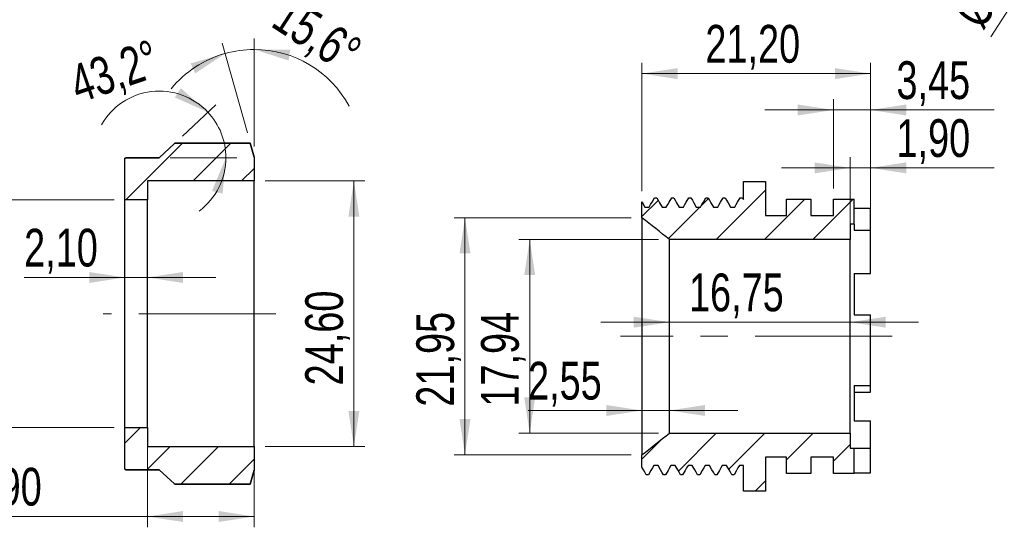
# Model space of a CAD drawing. Header units: millimetres. Extents: x 0 to 420, y 0 to 297.
# Tile 38 of 68: x 207 to 298, y 69 to 117. Entities that reach past the tile are written whole.
import ezdxf

# ---------------------------------------------------------------- set-up
doc = ezdxf.new("R2010")
doc.units = ezdxf.units.MM
doc.linetypes.add('CENTERX2', pattern=[20.32, 12.7, -2.54, 2.54, -2.54])
doc.styles.add('SLDTEXTSTYLE0', font='TXT', dxfattribs={"width": 0.75})
doc.dimstyles.new('SLDDIMSTYLE0', dxfattribs={"dimtxt": 3.5, "dimasz": 3.302, "dimexe": 0, "dimexo": 0.0625, "dimgap": 0.875, "dimtad": 1, "dimrnd": 1e-09, "dimzin": 12, "dimdsep": 46, "dimtxsty": 'SLDTEXTSTYLE0', "dimsah": 1, "dimcen": 0.09, "dimadec": 0, "dimazin": 3, "dimtfac": 1, "dimtmove": 0, "dimatfit": 0, "dimfxl": 0, "dimfrac": 2, "dimtolj": 1, "dimtzin": 12, "dimarcsym": 0})
doc.dimstyles.new('SLDDIMSTYLE1', dxfattribs={"dimtxt": 3.5, "dimasz": 3.302, "dimexe": 0, "dimexo": 0.0625, "dimgap": 0.875, "dimtad": 1, "dimrnd": 1e-09, "dimzin": 12, "dimdsep": 46, "dimtxsty": 'SLDTEXTSTYLE0', "dimsah": 1, "dimcen": 0.09, "dimadec": 0, "dimazin": 3, "dimtfac": 1, "dimtofl": 0, "dimtmove": 0, "dimatfit": 3, "dimfxl": 0, "dimfrac": 2, "dimtolj": 1, "dimtzin": 12, "dimarcsym": 0})
doc.dimstyles.new('SLDDIMSTYLE6', dxfattribs={"dimtxt": 3.5, "dimasz": 3.302, "dimexe": 0, "dimexo": 0.0625, "dimgap": 0.875, "dimtad": 1, "dimrnd": 1e-09, "dimzin": 12, "dimdsep": 46, "dimtxsty": 'SLDTEXTSTYLE0', "dimblk1": 'NONE', "dimsah": 1, "dimcen": 0, "dimadec": 0, "dimazin": 3, "dimtfac": 1, "dimtmove": 0, "dimatfit": 3, "dimldrblk": 'NONE', "dimfxl": 0, "dimfrac": 2, "dimtolj": 1, "dimtzin": 12, "dimarcsym": 0})
doc.dimstyles.new('SLDDIMSTYLE8', dxfattribs={"dimtxt": 3.5, "dimasz": 3.302, "dimexe": 0, "dimexo": 0.0625, "dimgap": 0.875, "dimtad": 1, "dimdec": 4, "dimzin": 12, "dimdsep": 46, "dimtxsty": 'SLDTEXTSTYLE0', "dimsah": 1, "dimcen": 0.09, "dimadec": 1, "dimazin": 3, "dimtfac": 1, "dimtdec": 1, "dimtofl": 0, "dimtmove": 0, "dimatfit": 3, "dimfxl": 0, "dimfrac": 2, "dimtolj": 1, "dimtzin": 12, "dimarcsym": 0})
doc.dimstyles.new('SLDDIMSTYLE9', dxfattribs={"dimtxt": 3.5, "dimasz": 3.302, "dimexe": 0, "dimexo": 0.0625, "dimgap": 0.875, "dimtad": 1, "dimdec": 4, "dimzin": 12, "dimdsep": 46, "dimtxsty": 'SLDTEXTSTYLE0', "dimsah": 1, "dimcen": 0.09, "dimadec": 1, "dimazin": 3, "dimtfac": 1, "dimtofl": 0, "dimtmove": 0, "dimatfit": 3, "dimfxl": 0, "dimfrac": 2, "dimtolj": 1, "dimtzin": 12, "dimarcsym": 0})

# ---------------------------------------------------------------- blocks, each defined once
blk = doc.blocks.new('_D_62')
at = {"color": 7, "linetype": 'Continuous', "lineweight": 0}
for p, q in [((216.458, 98.817), (216.458, 91.625)), ((218.558, 98.817), (218.558, 91.625)), ((216.458, 92.625), (207.126, 92.625)), ((218.558, 92.625), (216.458, 92.625)), ((218.558, 92.625), (224.908, 92.625))]:
    blk.add_line(p, q, dxfattribs=at)
at = {"color": 7, "linetype": 'Continuous', "lineweight": 18}
for points in [[(216.458, 92.625), (213.156, 93.133), (213.156, 92.117)], [(218.558, 92.625), (221.86, 92.117), (221.86, 93.133)]]:
    blk.add_solid(points, dxfattribs=at)
at = {"color": 7, "linetype": 'Continuous', "lineweight": 18, "insert": (207.126, 97.137), "char_height": 3.5, "attachment_point": 1, "style": 'SLDTEXTSTYLE0'}
blk.add_mtext('2,10', dxfattribs=at)
blk = doc.blocks.new('_D_63')
at = {"color": 7, "linetype": 'Continuous', "lineweight": 0}
for p, q in [((229.458, 101.567), (238.695, 101.567)), ((237.695, 101.567), (237.695, 76.968)), ((229.458, 76.968), (238.695, 76.968))]:
    blk.add_line(p, q, dxfattribs=at)
at = {"color": 7, "linetype": 'Continuous', "lineweight": 18}
for points in [[(237.695, 101.567), (237.187, 98.265), (238.203, 98.265)], [(237.695, 76.968), (238.203, 80.27), (237.187, 80.27)]]:
    blk.add_solid(points, dxfattribs=at)
at = {"color": 7, "linetype": 'Continuous', "lineweight": 18, "insert": (233.184, 82.625), "char_height": 3.5, "attachment_point": 1, "rotation": 90, "style": 'SLDTEXTSTYLE0'}
blk.add_mtext('24,60', dxfattribs=at)
blk = doc.blocks.new('_D_64')
at = {"color": 7, "linetype": 'Continuous', "lineweight": 0}
for p, q in [((215.458, 99.817), (201.693, 99.817)), ((202.693, 99.817), (202.693, 78.718)), ((215.458, 78.718), (201.693, 78.718))]:
    blk.add_line(p, q, dxfattribs=at)
at = {"color": 7, "linetype": 'Continuous', "lineweight": 18}
for points in [[(202.693, 99.817), (202.185, 96.515), (203.201, 96.515)], [(202.693, 78.718), (203.201, 82.02), (202.185, 82.02)]]:
    blk.add_solid(points, dxfattribs=at)
at = {"color": 7, "linetype": 'Continuous', "lineweight": 18, "insert": (198.181, 84.702), "char_height": 3.5, "attachment_point": 1, "rotation": 90, "style": 'SLDTEXTSTYLE0'}
blk.add_mtext('21,10', dxfattribs=at)
blk = doc.blocks.new('_D_65')
at = {"color": 7, "linetype": 'Continuous', "lineweight": 0}
for p, q in [((221.794, 105.725), (224.884, 108.631)), ((220.658, 103.717), (226.831, 103.717))]:
    blk.add_line(p, q, dxfattribs=at)
at = {"color": 7, "linetype": 'Continuous', "lineweight": 18}
for start, end in [(43.23286, 150.38642), (0, 43.23286), (306.92901, 0)]:
    blk.add_arc((219.658, 103.717), 6.173, start, end, dxfattribs=at)
for points in [[(224.156, 107.946), (221.651, 110.157), (221.103, 109.302)], [(225.831, 103.717), (224.536, 100.638), (225.521, 100.391)]]:
    blk.add_solid(points, dxfattribs=at)
at = {"color": 7, "linetype": 'Continuous', "lineweight": 18, "insert": (211.032, 112.058), "char_height": 3.5, "attachment_point": 1, "rotation": 18.90044, "style": 'SLDTEXTSTYLE0'}
blk.add_mtext('43,2°', dxfattribs=at)
blk = doc.blocks.new('_D_66')
at = {"color": 7, "linetype": 'Continuous', "lineweight": 0}
for p, q in [((227.824, 106.03), (225.497, 114.341)), ((228.458, 104.767), (228.458, 114.748))]:
    blk.add_line(p, q, dxfattribs=at)
at = {"color": 7, "linetype": 'Continuous', "lineweight": 18}
for start, end in [(105.64204, 140.59121), (90, 105.64204), (28.28443, 90)]:
    blk.add_arc((228.458, 103.767), 9.98, start, end, dxfattribs=at)
for points in [[(225.767, 113.378), (222.556, 112.454), (222.982, 111.532)], [(228.458, 113.748), (231.637, 112.721), (231.799, 113.724)]]:
    blk.add_solid(points, dxfattribs=at)
at = {"color": 7, "linetype": 'Continuous', "lineweight": 18, "insert": (231.783, 118.892), "char_height": 3.5, "attachment_point": 1, "rotation": 326.96214, "style": 'SLDTEXTSTYLE0'}
blk.add_mtext('15,6°', dxfattribs=at)
blk = doc.blocks.new('_D_67')
at = {"color": 7, "linetype": 'Continuous', "lineweight": 0}
for p, q in [((218.558, 100.567), (218.558, 69.483)), ((228.458, 100.567), (228.458, 69.483)), ((218.558, 70.483), (201.927, 70.483)), ((228.458, 70.483), (218.558, 70.483))]:
    blk.add_line(p, q, dxfattribs=at)
at = {"color": 7, "linetype": 'Continuous', "lineweight": 18}
for points in [[(218.558, 70.483), (221.86, 69.975), (221.86, 70.991)], [(228.458, 70.483), (225.156, 70.991), (225.156, 69.975)]]:
    blk.add_solid(points, dxfattribs=at)
at = {"color": 7, "linetype": 'Continuous', "lineweight": 18, "insert": (201.927, 74.994), "char_height": 3.5, "attachment_point": 1, "style": 'SLDTEXTSTYLE0'}
blk.add_mtext('9,90', dxfattribs=at)
blk = doc.blocks.new('_D_68')
at = {"color": 7, "linetype": 'Continuous', "lineweight": 0}
for p, q in [((264.394, 100.626), (264.394, 112.51)), ((285.594, 100.06), (285.594, 112.51)), ((264.394, 111.51), (285.594, 111.51))]:
    blk.add_line(p, q, dxfattribs=at)
at = {"color": 7, "linetype": 'Continuous', "lineweight": 18}
for points in [[(264.394, 111.51), (267.696, 111.002), (267.696, 112.018)], [(285.594, 111.51), (282.292, 112.018), (282.292, 111.002)]]:
    blk.add_solid(points, dxfattribs=at)
at = {"color": 7, "linetype": 'Continuous', "lineweight": 18, "insert": (270.273, 116.021), "char_height": 3.5, "attachment_point": 1, "style": 'SLDTEXTSTYLE0'}
blk.add_mtext('21,20', dxfattribs=at)
blk = doc.blocks.new('_D_69')
at = {"color": 7, "linetype": 'Continuous', "lineweight": 0}
for p, q in [((283.694, 97.149), (283.694, 103.777)), ((285.594, 98.016), (285.594, 103.777)), ((283.694, 102.777), (277.344, 102.777)), ((283.694, 102.777), (285.594, 102.777)), ((285.594, 102.777), (297.038, 102.777))]:
    blk.add_line(p, q, dxfattribs=at)
at = {"color": 7, "linetype": 'Continuous', "lineweight": 18}
for points in [[(283.694, 102.777), (280.392, 103.285), (280.392, 102.269)], [(285.594, 102.777), (288.896, 102.269), (288.896, 103.285)]]:
    blk.add_solid(points, dxfattribs=at)
at = {"color": 7, "linetype": 'Continuous', "lineweight": 18, "insert": (287.986, 107.288), "char_height": 3.5, "attachment_point": 1, "style": 'SLDTEXTSTYLE0'}
blk.add_mtext('1,90', dxfattribs=at)
blk = doc.blocks.new('_D_70')
at = {"color": 7, "linetype": 'Continuous', "lineweight": 0}
for p, q in [((265.944, 96.149), (252.992, 96.149)), ((253.992, 96.149), (253.992, 78.205)), ((265.944, 78.205), (252.992, 78.205))]:
    blk.add_line(p, q, dxfattribs=at)
at = {"color": 7, "linetype": 'Continuous', "lineweight": 18}
for points in [[(253.992, 96.149), (253.484, 92.847), (254.5, 92.847)], [(253.992, 78.205), (254.5, 81.507), (253.484, 81.507)]]:
    blk.add_solid(points, dxfattribs=at)
at = {"color": 7, "linetype": 'Continuous', "lineweight": 18, "insert": (249.481, 80.655), "char_height": 3.5, "attachment_point": 1, "rotation": 90, "style": 'SLDTEXTSTYLE0'}
blk.add_mtext('17,94', dxfattribs=at)
blk = doc.blocks.new('_D_71')
at = {"color": 7, "linetype": 'Continuous', "lineweight": 0}
for p, q in [((266.944, 95.149), (266.944, 87.482)), ((283.694, 95.149), (283.694, 87.482)), ((266.944, 88.482), (260.594, 88.482)), ((283.694, 88.482), (266.944, 88.482)), ((283.694, 88.482), (290.044, 88.482))]:
    blk.add_line(p, q, dxfattribs=at)
at = {"color": 7, "linetype": 'Continuous', "lineweight": 18}
for points in [[(266.944, 88.482), (263.642, 88.99), (263.642, 87.974)], [(283.694, 88.482), (286.996, 87.974), (286.996, 88.99)]]:
    blk.add_solid(points, dxfattribs=at)
at = {"color": 7, "linetype": 'Continuous', "lineweight": 18, "insert": (268.753, 92.994), "char_height": 3.5, "attachment_point": 1, "style": 'SLDTEXTSTYLE0'}
blk.add_mtext('16,75', dxfattribs=at)
blk = doc.blocks.new('_D_72')
at = {"color": 7, "linetype": 'Continuous', "lineweight": 0}
for p, q in [((264.394, 80.304), (253.834, 80.304)), ((266.944, 80.304), (264.394, 80.304)), ((266.944, 80.304), (273.294, 80.304))]:
    blk.add_line(p, q, dxfattribs=at)
at = {"color": 7, "linetype": 'Continuous', "lineweight": 18}
for points in [[(264.394, 80.304), (261.092, 80.812), (261.092, 79.796)], [(266.944, 80.304), (270.246, 79.796), (270.246, 80.812)]]:
    blk.add_solid(points, dxfattribs=at)
at = {"color": 7, "linetype": 'Continuous', "lineweight": 18, "insert": (253.834, 84.816), "char_height": 3.5, "attachment_point": 1, "style": 'SLDTEXTSTYLE0'}
blk.add_mtext('2,55', dxfattribs=at)
blk = doc.blocks.new('_D_73')
at = {"color": 7, "linetype": 'Continuous', "lineweight": 0}
for p, q in [((263.394, 98.154), (246.992, 98.154)), ((247.992, 98.154), (247.992, 76.2)), ((263.394, 76.2), (246.992, 76.2))]:
    blk.add_line(p, q, dxfattribs=at)
at = {"color": 7, "linetype": 'Continuous', "lineweight": 18}
for points in [[(247.992, 98.154), (247.484, 94.852), (248.5, 94.852)], [(247.992, 76.2), (248.5, 79.502), (247.484, 79.502)]]:
    blk.add_solid(points, dxfattribs=at)
at = {"color": 7, "linetype": 'Continuous', "lineweight": 18, "insert": (243.481, 80.655), "char_height": 3.5, "attachment_point": 1, "rotation": 90, "style": 'SLDTEXTSTYLE0'}
blk.add_mtext('21,95', dxfattribs=at)
blk = doc.blocks.new('_D_74')
at = {"color": 7, "linetype": 'Continuous', "lineweight": 0}
for p, q in [((282.144, 100.882), (282.144, 109.143)), ((285.594, 98.016), (285.594, 109.143)), ((282.144, 108.143), (275.794, 108.143)), ((282.144, 108.143), (285.594, 108.143)), ((285.594, 108.143), (297.038, 108.143))]:
    blk.add_line(p, q, dxfattribs=at)
at = {"color": 7, "linetype": 'Continuous', "lineweight": 18}
for points in [[(282.144, 108.143), (278.842, 108.651), (278.842, 107.635)], [(285.594, 108.143), (288.896, 107.635), (288.896, 108.651)]]:
    blk.add_solid(points, dxfattribs=at)
at = {"color": 7, "linetype": 'Continuous', "lineweight": 18, "insert": (287.986, 112.655), "char_height": 3.5, "attachment_point": 1, "style": 'SLDTEXTSTYLE0'}
blk.add_mtext('3,45', dxfattribs=at)
blk = doc.blocks.new('_D_89')
at = {"color": 7, "linetype": 'Continuous', "lineweight": 0}
for q in [(316.32, 145.179), (296.731, 114.931)]:
    blk.add_line((306.536, 130.071), q, dxfattribs=at)
at = {"color": 7, "linetype": 'Continuous', "lineweight": 18}
blk.add_solid([(306.536, 130.071), (304.315, 127.575), (305.168, 127.023)], dxfattribs=at)
at = {"color": 7, "linetype": 'Continuous', "lineweight": 18, "char_height": 3.5, "attachment_point": 1, "rotation": 57.07256, "style": 'SLDTEXTSTYLE0'}
for s, insert in [('18', (295.787, 121.83)), ('%%c', (292.963, 117.371))]:
    blk.add_mtext(s, dxfattribs=dict(at, insert=insert))
blk = doc.blocks.new('_None')

msp = doc.modelspace()

# ---------------------------------------------------------------- hatches: boundary and pattern name
at = {"linetype": 'Continuous', "lineweight": 18}
h = msp.add_hatch(dxfattribs=at)
h.set_pattern_fill('ANSI31', style=0)
edge = h.paths.add_edge_path(flags=0)
edge.add_line((218.558, 99.81706), (218.558, 101.56715))
edge.add_line((218.558, 101.56715), (228.458, 101.56715))
edge.add_line((228.458, 101.56715), (228.458, 103.76723))
edge.add_spline(control_points=[(228.458, 103.76723), (228.33667, 104.20057), (228.21533, 104.63392), (228.094, 105.06727)], knot_values=[0.05133704, 0.05133704, 0.05133704, 0.05133704, 0.05270367, 0.05270367, 0.05270367, 0.05270367], weights=[1, 1, 1, 1], degree=3, periodic=0)
edge.add_line((228.094, 105.06727), (221.13362, 105.06727))
edge.add_spline(control_points=[(221.13362, 105.06727), (221.13049, 105.06727), (221.12736, 105.06712), (221.12425, 105.06683), (221.11727, 105.06617), (221.11033, 105.06477), (221.10365, 105.06267), (221.09297, 105.05931), (221.08272, 105.05407), (221.07376, 105.04737), (221.07075, 105.04512), (221.06786, 105.0427), (221.06513, 105.04012)], knot_values=[0.00062132, 0.00062132, 0.00062132, 0.00062132, 0.00063072, 0.00063072, 0.00063072, 0.00065174, 0.00065174, 0.00065174, 0.00068561, 0.00068561, 0.00068561, 0.0006969, 0.0006969, 0.0006969, 0.0006969], weights=[1, 1, 1, 1, 1, 1, 1, 1, 1, 1, 1, 1, 1], degree=3, periodic=0)
edge.add_spline(control_points=[(221.06513, 105.04012), (220.59608, 104.59916), (220.12704, 104.15819), (219.658, 103.71723)], knot_values=[0.02823512, 0.02823512, 0.02823512, 0.02823512, 0.03016645, 0.03016645, 0.03016645, 0.03016645], weights=[1, 1, 1, 1], degree=3, periodic=0)
edge.add_line((219.658, 103.71723), (216.558, 103.71723))
edge.add_spline(control_points=[(216.558, 103.71723), (216.54789, 103.71723), (216.53767, 103.71566), (216.52803, 103.71263), (216.51735, 103.70927), (216.5071, 103.70403), (216.49814, 103.69733), (216.48917, 103.69063), (216.48124, 103.68229), (216.475, 103.673), (216.46876, 103.66371), (216.46403, 103.65321), (216.46122, 103.64238), (216.45909, 103.6342), (216.458, 103.62568), (216.458, 103.61722)], knot_values=[0.00036302, 0.00036302, 0.00036302, 0.00036302, 0.00039361, 0.00039361, 0.00039361, 0.00042748, 0.00042748, 0.00042748, 0.00046136, 0.00046136, 0.00046136, 0.00049523, 0.00049523, 0.00049523, 0.00052079, 0.00052079, 0.00052079, 0.00052079], weights=[1, 1, 1, 1, 1, 1, 1, 1, 1, 1, 1, 1, 1, 1, 1, 1], degree=3, periodic=0)
edge.add_line((216.458, 103.61722), (216.458, 99.81706))
edge.add_line((216.458, 99.81706), (218.558, 99.81706))
h = msp.add_hatch(dxfattribs=at)
h.set_pattern_fill('ANSI31', style=0)
edge = h.paths.add_edge_path(flags=0)
edge.add_line((275.84352, 101.50967), (273.79352, 101.50967))
edge.add_line((273.79352, 101.50967), (273.79352, 99.84316))
edge.add_spline(control_points=[(273.79352, 99.84316), (273.76198, 99.89798), (273.73043, 99.9528), (273.69889, 100.00762)], knot_values=[0.00080318, 0.00080318, 0.00080318, 0.00080318, 0.00099292, 0.00099292, 0.00099292, 0.00099292], weights=[1, 1, 1, 1], degree=3, periodic=0)
edge.add_line((273.69889, 100.00762), (273.50045, 100.00762))
edge.add_spline(control_points=[(273.50045, 100.00762), (273.42263, 99.87286), (273.3448, 99.73811), (273.26698, 99.60335), (273.22304, 99.52728), (273.17911, 99.45122), (273.13518, 99.37515), (273.09125, 99.29909), (273.04732, 99.22302), (273.00339, 99.14695)], knot_values=[0, 0, 0, 0, 0.00046685, 0.00046685, 0.00046685, 0.00073037, 0.00073037, 0.00073037, 0.00099389, 0.00099389, 0.00099389, 0.00099389], weights=[1, 1, 1, 1, 1, 1, 1, 1, 1, 1], degree=3, periodic=0)
edge.add_line((273.00339, 99.14695), (272.60651, 99.14695))
edge.add_spline(control_points=[(272.60651, 99.14695), (272.52909, 99.28157), (272.45166, 99.41618), (272.37423, 99.55079), (272.33042, 99.62693), (272.28662, 99.70307), (272.24281, 99.77921), (272.19901, 99.85535), (272.1552, 99.93148), (272.11139, 100.00762)], knot_values=[0, 0, 0, 0, 0.00046588, 0.00046588, 0.00046588, 0.0007294, 0.0007294, 0.0007294, 0.00099292, 0.00099292, 0.00099292, 0.00099292], weights=[1, 1, 1, 1, 1, 1, 1, 1, 1, 1], degree=3, periodic=0)
edge.add_line((272.11139, 100.00762), (271.91295, 100.00762))
edge.add_spline(control_points=[(271.91295, 100.00762), (271.83513, 99.87286), (271.7573, 99.73811), (271.67948, 99.60335), (271.63554, 99.52728), (271.59161, 99.45122), (271.54768, 99.37515), (271.50375, 99.29909), (271.45982, 99.22302), (271.41589, 99.14695)], knot_values=[0, 0, 0, 0, 0.00046685, 0.00046685, 0.00046685, 0.00073037, 0.00073037, 0.00073037, 0.00099389, 0.00099389, 0.00099389, 0.00099389], weights=[1, 1, 1, 1, 1, 1, 1, 1, 1, 1], degree=3, periodic=0)
edge.add_line((271.41589, 99.14695), (271.01901, 99.14695))
edge.add_spline(control_points=[(271.01901, 99.14695), (270.94159, 99.28157), (270.86416, 99.41618), (270.78673, 99.55079), (270.74292, 99.62693), (270.69912, 99.70307), (270.65531, 99.77921), (270.61151, 99.85535), (270.5677, 99.93148), (270.52389, 100.00762)], knot_values=[0, 0, 0, 0, 0.00046588, 0.00046588, 0.00046588, 0.0007294, 0.0007294, 0.0007294, 0.00099292, 0.00099292, 0.00099292, 0.00099292], weights=[1, 1, 1, 1, 1, 1, 1, 1, 1, 1], degree=3, periodic=0)
edge.add_line((270.52389, 100.00762), (270.32545, 100.00762))
edge.add_spline(control_points=[(270.32545, 100.00762), (270.24763, 99.87286), (270.1698, 99.73811), (270.09198, 99.60335), (270.04804, 99.52728), (270.00411, 99.45122), (269.96018, 99.37515), (269.91625, 99.29909), (269.87232, 99.22302), (269.82839, 99.14695)], knot_values=[0, 0, 0, 0, 0.00046685, 0.00046685, 0.00046685, 0.00073037, 0.00073037, 0.00073037, 0.00099389, 0.00099389, 0.00099389, 0.00099389], weights=[1, 1, 1, 1, 1, 1, 1, 1, 1, 1], degree=3, periodic=0)
edge.add_line((269.82839, 99.14695), (269.43151, 99.14695))
edge.add_spline(control_points=[(269.43151, 99.14695), (269.35409, 99.28157), (269.27666, 99.41618), (269.19923, 99.55079), (269.15542, 99.62693), (269.11162, 99.70307), (269.06781, 99.77921), (269.02401, 99.85535), (268.9802, 99.93148), (268.93639, 100.00762)], knot_values=[0, 0, 0, 0, 0.00046588, 0.00046588, 0.00046588, 0.0007294, 0.0007294, 0.0007294, 0.00099292, 0.00099292, 0.00099292, 0.00099292], weights=[1, 1, 1, 1, 1, 1, 1, 1, 1, 1], degree=3, periodic=0)
edge.add_line((268.93639, 100.00762), (268.73795, 100.00762))
edge.add_spline(control_points=[(268.73795, 100.00762), (268.66013, 99.87286), (268.5823, 99.73811), (268.50448, 99.60335), (268.46054, 99.52728), (268.41661, 99.45122), (268.37268, 99.37515), (268.32875, 99.29909), (268.28482, 99.22302), (268.24089, 99.14695)], knot_values=[0, 0, 0, 0, 0.00046685, 0.00046685, 0.00046685, 0.00073037, 0.00073037, 0.00073037, 0.00099389, 0.00099389, 0.00099389, 0.00099389], weights=[1, 1, 1, 1, 1, 1, 1, 1, 1, 1], degree=3, periodic=0)
edge.add_line((268.24089, 99.14695), (267.84401, 99.14695))
edge.add_spline(control_points=[(267.84401, 99.14695), (267.76659, 99.28157), (267.68916, 99.41618), (267.61173, 99.55079), (267.56792, 99.62693), (267.52412, 99.70307), (267.48031, 99.77921), (267.43651, 99.85535), (267.3927, 99.93148), (267.34889, 100.00762)], knot_values=[0, 0, 0, 0, 0.00046588, 0.00046588, 0.00046588, 0.0007294, 0.0007294, 0.0007294, 0.00099292, 0.00099292, 0.00099292, 0.00099292], weights=[1, 1, 1, 1, 1, 1, 1, 1, 1, 1], degree=3, periodic=0)
edge.add_line((267.34889, 100.00762), (267.15045, 100.00762))
edge.add_spline(control_points=[(267.15045, 100.00762), (267.07263, 99.87286), (266.9948, 99.73811), (266.91698, 99.60335), (266.87304, 99.52728), (266.82911, 99.45122), (266.78518, 99.37515), (266.74125, 99.29909), (266.69732, 99.22302), (266.65339, 99.14695)], knot_values=[0, 0, 0, 0, 0.00046685, 0.00046685, 0.00046685, 0.00073037, 0.00073037, 0.00073037, 0.00099389, 0.00099389, 0.00099389, 0.00099389], weights=[1, 1, 1, 1, 1, 1, 1, 1, 1, 1], degree=3, periodic=0)
edge.add_line((266.65339, 99.14695), (266.25651, 99.14695))
edge.add_spline(control_points=[(266.25651, 99.14695), (266.17909, 99.28157), (266.10166, 99.41618), (266.02423, 99.55079), (265.98042, 99.62693), (265.93662, 99.70307), (265.89281, 99.77921), (265.84901, 99.85535), (265.8052, 99.93148), (265.76139, 100.00762)], knot_values=[0, 0, 0, 0, 0.00046588, 0.00046588, 0.00046588, 0.0007294, 0.0007294, 0.0007294, 0.00099292, 0.00099292, 0.00099292, 0.00099292], weights=[1, 1, 1, 1, 1, 1, 1, 1, 1, 1], degree=3, periodic=0)
edge.add_line((265.76139, 100.00762), (265.56295, 100.00762))
edge.add_spline(control_points=[(265.56295, 100.00762), (265.48513, 99.87286), (265.4073, 99.73811), (265.32948, 99.60335), (265.28554, 99.52728), (265.24161, 99.45122), (265.19768, 99.37515), (265.15375, 99.29909), (265.10982, 99.22302), (265.06589, 99.14695)], knot_values=[0, 0, 0, 0, 0.00046685, 0.00046685, 0.00046685, 0.00073037, 0.00073037, 0.00073037, 0.00099389, 0.00099389, 0.00099389, 0.00099389], weights=[1, 1, 1, 1, 1, 1, 1, 1, 1, 1], degree=3, periodic=0)
edge.add_line((265.06589, 99.14695), (264.66901, 99.14695))
edge.add_spline(control_points=[(264.66901, 99.14695), (264.59159, 99.28157), (264.51416, 99.41618), (264.43673, 99.55079), (264.42232, 99.57582), (264.40792, 99.60086), (264.39352, 99.62589)], knot_values=[0, 0, 0, 0, 0.00046588, 0.00046588, 0.00046588, 0.00055252, 0.00055252, 0.00055252, 0.00055252], weights=[1, 1, 1, 1, 1, 1, 1], degree=3, periodic=0)
edge.add_line((264.39352, 99.62589), (264.39352, 98.15432))
edge.add_spline(control_points=[(264.39352, 98.15432), (265.24367, 97.48614), (266.0937, 96.81781), (266.94352, 96.14921)], knot_values=[0.01689513, 0.01689513, 0.01689513, 0.01689513, 0.02013904, 0.02013904, 0.02013904, 0.02013904], weights=[1, 1, 1, 1], degree=3, periodic=0)
edge.add_line((266.94352, 96.14921), (283.69352, 96.14921))
edge.add_line((283.69352, 96.14921), (283.69352, 97.55299))
edge.add_line((283.69352, 97.55299), (284.05352, 97.55299))
edge.add_line((284.05352, 97.55299), (284.05352, 99.88243))
edge.add_line((284.05352, 99.88243), (282.14352, 99.88243))
edge.add_line((282.14352, 99.88243), (282.14352, 98.37978))
edge.add_line((282.14352, 98.37978), (280.04352, 98.37978))
edge.add_line((280.04352, 98.37978), (280.04352, 99.88243))
edge.add_line((280.04352, 99.88243), (277.79352, 99.88243))
edge.add_line((277.79352, 99.88243), (277.79352, 98.37978))
edge.add_line((277.79352, 98.37978), (275.84352, 98.37978))
edge.add_line((275.84352, 98.37978), (275.84352, 101.50967))
h = msp.add_hatch(dxfattribs=at)
h.set_pattern_fill('ANSI31', style=0)
edge = h.paths.add_edge_path(flags=0)
edge.add_line((218.558, 76.96823), (218.558, 78.71832))
edge.add_line((218.558, 78.71832), (216.458, 78.71832))
edge.add_line((216.458, 78.71832), (216.458, 74.91815))
edge.add_spline(control_points=[(216.458, 74.91815), (216.458, 74.9085), (216.45943, 74.89874), (216.46219, 74.8895), (216.4654, 74.87877), (216.4705, 74.86845), (216.47708, 74.8594), (216.48366, 74.85034), (216.49189, 74.84229), (216.50109, 74.83592), (216.50685, 74.83194), (216.51306, 74.82854), (216.51953, 74.82584), (216.52986, 74.82154), (216.54107, 74.81896), (216.55225, 74.81831), (216.55416, 74.8182), (216.55608, 74.81815), (216.558, 74.81815)], knot_values=[0.00053377, 0.00053377, 0.00053377, 0.00053377, 0.00056298, 0.00056298, 0.00056298, 0.00059685, 0.00059685, 0.00059685, 0.00063072, 0.00063072, 0.00063072, 0.00065174, 0.00065174, 0.00065174, 0.00068561, 0.00068561, 0.00068561, 0.00069136, 0.00069136, 0.00069136, 0.00069136], weights=[1, 1, 1, 1, 1, 1, 1, 1, 1, 1, 1, 1, 1, 1, 1, 1, 1, 1, 1], degree=3, periodic=0)
edge.add_line((216.558, 74.81815), (219.658, 74.81815))
edge.add_spline(control_points=[(219.658, 74.81815), (220.12704, 74.37718), (220.59608, 73.93621), (221.06513, 73.49525)], knot_values=[0.07209582, 0.07209582, 0.07209582, 0.07209582, 0.07401708, 0.07401708, 0.07401708, 0.07401708], weights=[1, 1, 1, 1], degree=3, periodic=0)
edge.add_spline(control_points=[(221.06513, 73.49525), (221.07294, 73.4879), (221.08207, 73.48175), (221.09182, 73.47726), (221.10199, 73.47258), (221.1131, 73.4696), (221.12425, 73.46855), (221.12736, 73.46825), (221.13049, 73.46811), (221.13362, 73.46811)], knot_values=[0.00056438, 0.00056438, 0.00056438, 0.00056438, 0.00059685, 0.00059685, 0.00059685, 0.00063072, 0.00063072, 0.00063072, 0.00064009, 0.00064009, 0.00064009, 0.00064009], weights=[1, 1, 1, 1, 1, 1, 1, 1, 1, 1], degree=3, periodic=0)
edge.add_line((221.13362, 73.46811), (228.094, 73.46811))
edge.add_spline(control_points=[(228.094, 73.46811), (228.21533, 73.90145), (228.33667, 74.3348), (228.458, 74.76814)], knot_values=[0.01970486, 0.01970486, 0.01970486, 0.01970486, 0.02105489, 0.02105489, 0.02105489, 0.02105489], weights=[1, 1, 1, 1], degree=3, periodic=0)
edge.add_line((228.458, 74.76814), (228.458, 76.96823))
edge.add_line((228.458, 76.96823), (218.558, 76.96823))
h = msp.add_hatch(dxfattribs=at)
h.set_pattern_fill('ANSI31', style=0)
edge = h.paths.add_edge_path(flags=0)
edge.add_line((273.79352, 72.84479), (275.84352, 72.84479))
edge.add_line((275.84352, 72.84479), (275.84352, 75.97468))
edge.add_line((275.84352, 75.97468), (277.79352, 75.97468))
edge.add_line((277.79352, 75.97468), (277.79352, 74.47203))
edge.add_line((277.79352, 74.47203), (280.04352, 74.47203))
edge.add_line((280.04352, 74.47203), (280.04352, 75.97468))
edge.add_line((280.04352, 75.97468), (282.14352, 75.97468))
edge.add_line((282.14352, 75.97468), (282.14352, 74.47203))
edge.add_line((282.14352, 74.47203), (284.05352, 74.47203))
edge.add_line((284.05352, 74.47203), (284.05352, 76.80147))
edge.add_line((284.05352, 76.80147), (283.69352, 76.80147))
edge.add_line((283.69352, 76.80147), (283.69352, 78.20525))
edge.add_line((283.69352, 78.20525), (266.94352, 78.20525))
edge.add_spline(control_points=[(266.94352, 78.20525), (266.0937, 77.53665), (265.24367, 76.86832), (264.39352, 76.20014)], knot_values=[0.04806203, 0.04806203, 0.04806203, 0.04806203, 0.05131408, 0.05131408, 0.05131408, 0.05131408], weights=[1, 1, 1, 1], degree=3, periodic=0)
edge.add_line((264.39352, 76.20014), (264.39352, 75.04636))
edge.add_spline(control_points=[(264.39352, 75.04636), (264.44005, 74.96547), (264.48659, 74.88457), (264.53312, 74.80367), (264.57693, 74.72753), (264.62073, 74.65139), (264.66454, 74.57525), (264.70834, 74.49911), (264.75215, 74.42297), (264.79596, 74.34684)], knot_values=[0.00018589, 0.00018589, 0.00018589, 0.00018589, 0.00046588, 0.00046588, 0.00046588, 0.0007294, 0.0007294, 0.0007294, 0.00099292, 0.00099292, 0.00099292, 0.00099292], weights=[1, 1, 1, 1, 1, 1, 1, 1, 1, 1], degree=3, periodic=0)
edge.add_line((264.79596, 74.34684), (264.9944, 74.34684))
edge.add_spline(control_points=[(264.9944, 74.34684), (265.07222, 74.48159), (265.15005, 74.61635), (265.22787, 74.75111), (265.2718, 74.82717), (265.31574, 74.90324), (265.35967, 74.97931), (265.4036, 75.05537), (265.44753, 75.13144), (265.49146, 75.20751)], knot_values=[0, 0, 0, 0, 0.00046685, 0.00046685, 0.00046685, 0.00073037, 0.00073037, 0.00073037, 0.00099389, 0.00099389, 0.00099389, 0.00099389], weights=[1, 1, 1, 1, 1, 1, 1, 1, 1, 1], degree=3, periodic=0)
edge.add_line((265.49146, 75.20751), (265.88834, 75.20751))
edge.add_spline(control_points=[(265.88834, 75.20751), (265.96576, 75.07289), (266.04319, 74.93828), (266.12062, 74.80367), (266.16443, 74.72753), (266.20823, 74.65139), (266.25204, 74.57525), (266.29584, 74.49911), (266.33965, 74.42297), (266.38346, 74.34684)], knot_values=[0, 0, 0, 0, 0.00046588, 0.00046588, 0.00046588, 0.0007294, 0.0007294, 0.0007294, 0.00099292, 0.00099292, 0.00099292, 0.00099292], weights=[1, 1, 1, 1, 1, 1, 1, 1, 1, 1], degree=3, periodic=0)
edge.add_line((266.38346, 74.34684), (266.5819, 74.34684))
edge.add_spline(control_points=[(266.5819, 74.34684), (266.65972, 74.48159), (266.73755, 74.61635), (266.81537, 74.75111), (266.8593, 74.82717), (266.90324, 74.90324), (266.94717, 74.97931), (266.9911, 75.05537), (267.03503, 75.13144), (267.07896, 75.20751)], knot_values=[0, 0, 0, 0, 0.00046685, 0.00046685, 0.00046685, 0.00073037, 0.00073037, 0.00073037, 0.00099389, 0.00099389, 0.00099389, 0.00099389], weights=[1, 1, 1, 1, 1, 1, 1, 1, 1, 1], degree=3, periodic=0)
edge.add_line((267.07896, 75.20751), (267.47584, 75.20751))
edge.add_spline(control_points=[(267.47584, 75.20751), (267.55326, 75.07289), (267.63069, 74.93828), (267.70812, 74.80367), (267.75193, 74.72753), (267.79573, 74.65139), (267.83954, 74.57525), (267.88334, 74.49911), (267.92715, 74.42297), (267.97096, 74.34684)], knot_values=[0, 0, 0, 0, 0.00046588, 0.00046588, 0.00046588, 0.0007294, 0.0007294, 0.0007294, 0.00099292, 0.00099292, 0.00099292, 0.00099292], weights=[1, 1, 1, 1, 1, 1, 1, 1, 1, 1], degree=3, periodic=0)
edge.add_line((267.97096, 74.34684), (268.1694, 74.34684))
edge.add_spline(control_points=[(268.1694, 74.34684), (268.24722, 74.48159), (268.32505, 74.61635), (268.40287, 74.75111), (268.4468, 74.82717), (268.49074, 74.90324), (268.53467, 74.97931), (268.5786, 75.05537), (268.62253, 75.13144), (268.66646, 75.20751)], knot_values=[0, 0, 0, 0, 0.00046685, 0.00046685, 0.00046685, 0.00073037, 0.00073037, 0.00073037, 0.00099389, 0.00099389, 0.00099389, 0.00099389], weights=[1, 1, 1, 1, 1, 1, 1, 1, 1, 1], degree=3, periodic=0)
edge.add_line((268.66646, 75.20751), (269.06334, 75.20751))
edge.add_spline(control_points=[(269.06334, 75.20751), (269.14076, 75.07289), (269.21819, 74.93828), (269.29562, 74.80367), (269.33943, 74.72753), (269.38323, 74.65139), (269.42704, 74.57525), (269.47084, 74.49911), (269.51465, 74.42297), (269.55846, 74.34684)], knot_values=[0, 0, 0, 0, 0.00046588, 0.00046588, 0.00046588, 0.0007294, 0.0007294, 0.0007294, 0.00099292, 0.00099292, 0.00099292, 0.00099292], weights=[1, 1, 1, 1, 1, 1, 1, 1, 1, 1], degree=3, periodic=0)
edge.add_line((269.55846, 74.34684), (269.7569, 74.34684))
edge.add_spline(control_points=[(269.7569, 74.34684), (269.83472, 74.48159), (269.91255, 74.61635), (269.99037, 74.75111), (270.0343, 74.82717), (270.07824, 74.90324), (270.12217, 74.97931), (270.1661, 75.05537), (270.21003, 75.13144), (270.25396, 75.20751)], knot_values=[0, 0, 0, 0, 0.00046685, 0.00046685, 0.00046685, 0.00073037, 0.00073037, 0.00073037, 0.00099389, 0.00099389, 0.00099389, 0.00099389], weights=[1, 1, 1, 1, 1, 1, 1, 1, 1, 1], degree=3, periodic=0)
edge.add_line((270.25396, 75.20751), (270.65084, 75.20751))
edge.add_spline(control_points=[(270.65084, 75.20751), (270.72826, 75.07289), (270.80569, 74.93828), (270.88312, 74.80367), (270.92693, 74.72753), (270.97073, 74.65139), (271.01454, 74.57525), (271.05834, 74.49911), (271.10215, 74.42297), (271.14596, 74.34684)], knot_values=[0, 0, 0, 0, 0.00046588, 0.00046588, 0.00046588, 0.0007294, 0.0007294, 0.0007294, 0.00099292, 0.00099292, 0.00099292, 0.00099292], weights=[1, 1, 1, 1, 1, 1, 1, 1, 1, 1], degree=3, periodic=0)
edge.add_line((271.14596, 74.34684), (271.3444, 74.34684))
edge.add_spline(control_points=[(271.3444, 74.34684), (271.42222, 74.48159), (271.50005, 74.61635), (271.57787, 74.75111), (271.6218, 74.82717), (271.66574, 74.90324), (271.70967, 74.97931), (271.7536, 75.05537), (271.79753, 75.13144), (271.84146, 75.20751)], knot_values=[0, 0, 0, 0, 0.00046685, 0.00046685, 0.00046685, 0.00073037, 0.00073037, 0.00073037, 0.00099389, 0.00099389, 0.00099389, 0.00099389], weights=[1, 1, 1, 1, 1, 1, 1, 1, 1, 1], degree=3, periodic=0)
edge.add_line((271.84146, 75.20751), (272.23834, 75.20751))
edge.add_spline(control_points=[(272.23834, 75.20751), (272.31576, 75.07289), (272.39319, 74.93828), (272.47062, 74.80367), (272.51443, 74.72753), (272.55823, 74.65139), (272.60204, 74.57525), (272.64584, 74.49911), (272.68965, 74.42297), (272.73346, 74.34684)], knot_values=[0, 0, 0, 0, 0.00046588, 0.00046588, 0.00046588, 0.0007294, 0.0007294, 0.0007294, 0.00099292, 0.00099292, 0.00099292, 0.00099292], weights=[1, 1, 1, 1, 1, 1, 1, 1, 1, 1], degree=3, periodic=0)
edge.add_line((272.73346, 74.34684), (272.9319, 74.34684))
edge.add_spline(control_points=[(272.9319, 74.34684), (273.00972, 74.48159), (273.08755, 74.61635), (273.16537, 74.75111), (273.2093, 74.82717), (273.25324, 74.90324), (273.29717, 74.97931), (273.3411, 75.05537), (273.38503, 75.13144), (273.42896, 75.20751)], knot_values=[0, 0, 0, 0, 0.00046685, 0.00046685, 0.00046685, 0.00073037, 0.00073037, 0.00073037, 0.00099389, 0.00099389, 0.00099389, 0.00099389], weights=[1, 1, 1, 1, 1, 1, 1, 1, 1, 1], degree=3, periodic=0)
edge.add_line((273.42896, 75.20751), (273.79352, 75.20751))
edge.add_line((273.79352, 75.20751), (273.79352, 72.84479))

# ---------------------------------------------------------------- linework, layer by layer
at = {"color": 7, "linetype": 'Continuous', "lineweight": 25}
for p, q in [((221.06513, 105.04055), (219.658, 103.71769)), ((219.658, 103.71723), (221.06513, 105.04012)), ((228.094, 105.06769), (221.13362, 105.06769)), ((221.13362, 105.06727), (228.094, 105.06727)), ((228.458, 103.76769), (228.094, 105.06769)), ((228.094, 105.06769), (228.094, 105.06727)), ((228.094, 105.06727), (228.458, 103.76723)), ((216.458, 103.61722), (216.458, 103.61769)), ((216.458, 99.81706), (216.458, 103.61722)), ((219.658, 103.71769), (216.558, 103.71769)), ((216.558, 103.71723), (219.658, 103.71723)), ((219.658, 103.71769), (219.658, 103.71723)), ((228.458, 103.76769), (228.458, 103.76723)), ((228.458, 103.76723), (228.458, 101.56715)), ((228.458, 101.56715), (218.558, 101.56715)), ((218.558, 101.56715), (218.558, 99.81706)), ((228.458, 76.96823), (228.458, 101.56715)), ((273.79352, 101.50967), (275.84352, 101.50967)), ((273.79352, 99.84316), (273.79352, 101.50967)), ((275.84352, 101.50967), (275.84352, 98.37978)), ((218.558, 99.81706), (216.458, 99.81706)), ((216.458, 78.71832), (216.458, 99.81706)), ((218.558, 78.71832), (218.558, 99.81706)), ((264.39352, 98.15432), (264.39352, 99.62589)), ((265.56295, 100.00762), (265.76139, 100.00762)), ((267.15045, 100.00762), (267.34889, 100.00762)), ((268.73795, 100.00762), (268.93639, 100.00762)), ((270.32545, 100.00762), (270.52389, 100.00762)), ((271.91295, 100.00762), (272.11139, 100.00762)), ((273.50045, 100.00762), (273.69889, 100.00762)), ((273.69889, 100.00762), (273.79352, 99.84316)), ((277.79352, 98.37978), (277.79352, 99.88243)), ((277.79352, 99.88243), (280.04352, 99.88243)), ((280.04352, 99.88243), (280.04352, 98.37978)), ((282.14352, 99.88243), (284.05352, 99.88243)), ((282.14352, 98.37978), (282.14352, 99.88243)), ((284.05352, 97.55299), (284.05352, 99.88243)), ((264.66901, 99.14695), (265.06589, 99.14695)), ((266.25651, 99.14695), (266.65339, 99.14695)), ((267.84401, 99.14695), (268.24089, 99.14695)), ((269.43151, 99.14695), (269.82839, 99.14695)), ((271.01901, 99.14695), (271.41589, 99.14695)), ((272.60651, 99.14695), (273.00339, 99.14695)), ((284.05352, 99.06044), (285.59352, 99.06044)), ((285.59352, 97.01578), (285.59352, 99.06044)), ((264.39352, 98.15432), (264.39352, 76.20014)), ((275.84352, 98.37978), (277.79352, 98.37978)), ((280.04352, 98.37978), (282.14352, 98.37978)), ((284.05352, 97.55299), (283.69352, 97.55299)), ((283.69352, 97.55299), (283.69352, 96.14921)), ((284.05352, 97.55299), (284.05352, 97.01578)), ((284.05352, 97.01578), (285.59352, 97.01578)), ((285.59352, 92.97966), (285.59352, 97.01578)), ((266.94352, 78.20525), (266.94352, 96.14921)), ((283.69352, 96.14921), (266.94352, 96.14921)), ((283.69352, 78.20525), (283.69352, 96.14921)), ((284.05352, 92.97966), (285.59352, 92.97966)), ((284.05352, 92.97966), (284.05352, 89.17723)), ((284.05352, 89.17723), (285.59352, 89.17723)), ((285.59352, 82.6039), (285.59352, 89.17723)), ((284.05352, 82.6039), (285.59352, 82.6039)), ((284.05352, 82.6039), (284.05352, 79.33868)), ((285.59352, 81.99284), (285.59352, 82.6039)), ((284.05352, 81.99284), (285.59352, 81.99284)), ((216.458, 74.91815), (216.458, 78.71832)), ((216.458, 78.71832), (218.558, 78.71832)), ((218.558, 78.71832), (218.558, 76.96823)), ((284.05352, 79.33868), (285.59352, 79.33868)), ((285.59352, 76.80147), (285.59352, 79.33868)), ((266.94352, 78.20525), (283.69352, 78.20525)), ((283.69352, 78.20525), (283.69352, 76.80147)), ((218.558, 76.96823), (228.458, 76.96823)), ((228.458, 76.96823), (228.458, 74.76814)), ((283.69352, 76.80147), (284.05352, 76.80147)), ((284.05352, 74.47203), (284.05352, 76.80147)), ((284.05352, 76.80147), (285.59352, 76.80147)), ((285.59352, 74.52095), (285.59352, 76.80147)), ((264.39352, 75.04636), (264.39352, 76.20014)), ((277.79352, 75.97468), (275.84352, 75.97468)), ((275.84352, 75.97468), (275.84352, 72.84479)), ((277.79352, 74.47203), (277.79352, 75.97468)), ((282.14352, 75.97468), (280.04352, 75.97468)), ((280.04352, 75.97468), (280.04352, 74.47203)), ((282.14352, 74.47203), (282.14352, 75.97468)), ((216.458, 74.91769), (216.458, 74.91815)), ((265.88834, 75.20751), (265.49146, 75.20751)), ((267.47584, 75.20751), (267.07896, 75.20751)), ((269.06334, 75.20751), (268.66646, 75.20751)), ((270.65084, 75.20751), (270.25396, 75.20751)), ((272.23834, 75.20751), (271.84146, 75.20751)), ((273.79352, 75.20751), (273.42896, 75.20751)), ((273.79352, 72.84479), (273.79352, 75.20751)), ((219.658, 74.81815), (216.558, 74.81815)), ((216.558, 74.81769), (219.658, 74.81769)), ((219.658, 74.81815), (219.658, 74.81769)), ((221.06513, 73.49525), (219.658, 74.81815)), ((219.658, 74.81769), (221.06513, 73.49483)), ((228.458, 74.76814), (228.094, 73.46811)), ((228.094, 73.46769), (228.458, 74.76769)), ((228.458, 74.76814), (228.458, 74.76769)), ((264.9944, 74.34684), (264.79596, 74.34684)), ((266.5819, 74.34684), (266.38346, 74.34684)), ((268.1694, 74.34684), (267.97096, 74.34684)), ((269.7569, 74.34684), (269.55846, 74.34684)), ((271.3444, 74.34684), (271.14596, 74.34684)), ((272.9319, 74.34684), (272.73346, 74.34684)), ((280.04352, 74.47203), (277.79352, 74.47203)), ((284.05352, 74.47203), (282.14352, 74.47203)), ((284.05352, 74.52095), (285.59352, 74.52095)), ((228.094, 73.46811), (221.13362, 73.46811)), ((221.13362, 73.46769), (228.094, 73.46769)), ((228.094, 73.46811), (228.094, 73.46769)), ((275.84352, 72.84479), (273.79352, 72.84479))]:
    msp.add_line(p, q, dxfattribs=at)
at = {"color": 8, "linetype": 'Continuous', "lineweight": 25}
for p, q in [((221.06513, 105.04012), (221.06513, 105.04055)), ((221.13362, 105.06769), (221.13362, 105.06727)), ((216.558, 103.71769), (216.558, 103.71723)), ((216.558, 74.81815), (216.558, 74.81769)), ((221.06513, 73.49483), (221.06513, 73.49525)), ((221.13362, 73.46811), (221.13362, 73.46769))]:
    msp.add_line(p, q, dxfattribs=at)
at = {"color": 7, "linetype": 'CENTERX2', "lineweight": 18}
for p, q in [((230.458, 89.26769), (214.458, 89.26769)), ((287.59352, 87.17723), (262.39349, 87.17723))]:
    msp.add_line(p, q, dxfattribs=at)
at = {"color": 7, "linetype": 'Continuous', "lineweight": 25, "flags": 128}
for points in [[(264.39352, 99.62589), (264.43673, 99.55079), (264.66901, 99.14695)], [(265.06589, 99.14695), (265.19768, 99.37515), (265.32948, 99.60335), (265.56295, 100.00762)], [(265.76139, 100.00762), (265.89281, 99.77921), (266.02423, 99.55079), (266.25651, 99.14695)], [(266.65339, 99.14695), (266.78518, 99.37515), (266.91698, 99.60335), (267.15045, 100.00762)], [(267.34889, 100.00762), (267.48031, 99.77921), (267.61173, 99.55079), (267.84401, 99.14695)], [(268.24089, 99.14695), (268.37268, 99.37515), (268.50448, 99.60335), (268.73795, 100.00762)], [(268.93639, 100.00762), (269.06781, 99.77921), (269.19923, 99.55079), (269.43151, 99.14695)], [(269.82839, 99.14695), (269.96018, 99.37515), (270.09198, 99.60335), (270.32545, 100.00762)], [(270.52389, 100.00762), (270.65531, 99.77921), (270.78673, 99.55079), (271.01901, 99.14695)], [(271.41589, 99.14695), (271.54768, 99.37515), (271.67948, 99.60335), (271.91295, 100.00762)], [(272.11139, 100.00762), (272.24281, 99.77921), (272.37423, 99.55079), (272.60651, 99.14695)], [(273.00339, 99.14695), (273.13518, 99.37515), (273.26698, 99.60335), (273.50045, 100.00762)], [(264.79596, 74.34684), (264.66454, 74.57525), (264.53312, 74.80367), (264.39352, 75.04636)], [(265.49146, 75.20751), (265.35967, 74.97931), (265.22787, 74.75111), (264.9944, 74.34684)], [(266.38346, 74.34684), (266.25204, 74.57525), (266.12062, 74.80367), (265.88834, 75.20751)], [(267.07896, 75.20751), (266.94717, 74.97931), (266.81537, 74.75111), (266.5819, 74.34684)], [(267.97096, 74.34684), (267.83954, 74.57525), (267.70812, 74.80367), (267.47584, 75.20751)], [(268.66646, 75.20751), (268.53467, 74.97931), (268.40287, 74.75111), (268.1694, 74.34684)], [(269.55846, 74.34684), (269.42704, 74.57525), (269.29562, 74.80367), (269.06334, 75.20751)], [(270.25396, 75.20751), (270.12217, 74.97931), (269.99037, 74.75111), (269.7569, 74.34684)], [(271.14596, 74.34684), (271.01454, 74.57525), (270.88312, 74.80367), (270.65084, 75.20751)], [(271.84146, 75.20751), (271.70967, 74.97931), (271.57787, 74.75111), (271.3444, 74.34684)], [(272.73346, 74.34684), (272.60204, 74.57525), (272.47062, 74.80367), (272.23834, 75.20751)], [(273.42896, 75.20751), (273.29717, 74.97931), (273.16537, 74.75111), (272.9319, 74.34684)]]:
    msp.add_lwpolyline(points, dxfattribs=at)
at = {"color": 7, "linetype": 'Continuous', "lineweight": 25}
for centre, start, end in [((221.13362, 104.96769), 90, 133.2320287), ((216.558, 103.61769), 90, 180), ((216.558, 74.91769), 180, 270), ((221.13362, 73.56769), 226.7679713, 270)]:
    msp.add_arc(centre, 0.1, start, end, dxfattribs=at)
for points, knots in [([(221.06513, 105.04012), (221.06786, 105.0427), (221.07075, 105.04512), (221.07376, 105.04737), (221.08272, 105.05407), (221.09297, 105.05931), (221.10365, 105.06267), (221.11033, 105.06477), (221.11727, 105.06617), (221.12425, 105.06683), (221.12736, 105.06712), (221.13049, 105.06727), (221.13362, 105.06727)], [0.0005596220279, 0.0005596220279, 0.0005596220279, 0.0005596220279, 0.0005708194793, 0.0005708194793, 0.0005708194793, 0.0006043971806, 0.0006043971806, 0.0006043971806, 0.0006252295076, 0.0006252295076, 0.0006252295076, 0.0006345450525, 0.0006345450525, 0.0006345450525, 0.0006345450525]), ([(216.458, 103.61722), (216.458, 103.62568), (216.45909, 103.6342), (216.46122, 103.64238), (216.46403, 103.65321), (216.46876, 103.66371), (216.475, 103.673), (216.48124, 103.68229), (216.48917, 103.69063), (216.49814, 103.69733), (216.5071, 103.70403), (216.51735, 103.70927), (216.52803, 103.71263), (216.53767, 103.71566), (216.54789, 103.71723), (216.558, 103.71723)], [0.000108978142, 0.000108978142, 0.000108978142, 0.000108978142, 0.000134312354, 0.000134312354, 0.000134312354, 0.000167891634, 0.000167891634, 0.000167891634, 0.000201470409, 0.000201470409, 0.000201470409, 0.000235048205, 0.000235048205, 0.000235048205, 0.00026536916, 0.00026536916, 0.00026536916, 0.00026536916]), ([(216.558, 74.81815), (216.55608, 74.81815), (216.55416, 74.8182), (216.55225, 74.81831), (216.54107, 74.81896), (216.52986, 74.82154), (216.51953, 74.82584), (216.51306, 74.82854), (216.50685, 74.83194), (216.50109, 74.83592), (216.49189, 74.84229), (216.48366, 74.85034), (216.47708, 74.8594), (216.4705, 74.86845), (216.4654, 74.87877), (216.46219, 74.8895), (216.45943, 74.89874), (216.458, 74.9085), (216.458, 74.91815)], [0.000565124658, 0.000565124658, 0.000565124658, 0.000565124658, 0.000570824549, 0.000570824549, 0.000570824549, 0.000604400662, 0.000604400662, 0.000604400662, 0.000625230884, 0.000625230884, 0.000625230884, 0.000658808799, 0.000658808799, 0.000658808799, 0.000692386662, 0.000692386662, 0.000692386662, 0.00072133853, 0.00072133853, 0.00072133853, 0.00072133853]), ([(221.13362, 73.46811), (221.13049, 73.46811), (221.12736, 73.46825), (221.12425, 73.46855), (221.1131, 73.4696), (221.10199, 73.47258), (221.09182, 73.47726), (221.08207, 73.48175), (221.07294, 73.4879), (221.06513, 73.49525)], [0.0006159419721, 0.0006159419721, 0.0006159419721, 0.0006159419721, 0.000625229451, 0.000625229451, 0.000625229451, 0.0006588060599, 0.0006588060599, 0.0006588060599, 0.0006909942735, 0.0006909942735, 0.0006909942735, 0.0006909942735])]:
    msp.add_open_spline(points, degree=3, knots=knots, dxfattribs=at)
for points in [[(266.94352, 96.14921), (266.0937, 96.81781), (265.24367, 97.48614), (264.39352, 98.15432)], [(264.39352, 76.20014), (265.24367, 76.86832), (266.0937, 77.53665), (266.94352, 78.20525)]]:
    msp.add_open_spline(points, degree=3, dxfattribs=at)

# ---------------------------------------------------------------- dimensions: what is measured, and where the dimension line sits
at = {"color": 7, "linetype": 'Continuous', "lineweight": 18}
dim = msp.add_diameter_dim_2p(p1=(316.32047, 145.17933), p2=(306.53609, 130.07086), dimstyle='SLDDIMSTYLE6', dxfattribs=at)
dim.commit()
dim.dimension.update_dxf_attribs({"geometry": '_D_89', "text_midpoint": (299.47539, 119.16813), "dimtype": 163})
for base, line1, line2, dimstyle, picture, middle in [((227.09989, 113.65472), ((228.458, 101.56715), (228.458, 103.76723)), ((228.094, 105.06727), (228.458, 103.76723)), 'SLDDIMSTYLE9', '_D_66', (233.89921, 112.13385)), ((225.39719, 105.99144), ((221.06513, 105.04012), (219.658, 103.71723)), ((216.558, 103.71723), (219.658, 103.71723)), 'SLDDIMSTYLE8', '_D_65', (217.6583, 109.55773))]:
    dim = msp.add_angular_dim_2l(base=base, line1=line1, line2=line2, dimstyle=dimstyle, dxfattribs=at)
    dim.commit()
    dim.dimension.update_dxf_attribs({"geometry": picture, "text_midpoint": middle, "dimtype": 162})
for base, p1, p2, dimstyle, picture, middle in [((285.59352, 111.50967), (264.39352, 99.62589), (285.59352, 99.06044), 'SLDDIMSTYLE1', '_D_68', (276.09182, 111.50967)), ((285.59352, 108.14324), (282.14352, 99.88243), (285.59352, 97.01578), 'SLDDIMSTYLE0', '_D_74', (292.51212, 108.14324)), ((285.59352, 102.77654), (283.69352, 96.14921), (285.59352, 97.01578), 'SLDDIMSTYLE0', '_D_69', (292.51212, 102.77654)), ((218.558, 70.48274), (228.458, 101.56715), (218.558, 101.56715), 'SLDDIMSTYLE1', '_D_67', (206.45236, 70.48274)), ((216.458, 92.62541), (218.558, 99.81706), (216.458, 99.81706), 'SLDDIMSTYLE0', '_D_62', (211.65188, 92.62541)), ((266.94352, 88.48246), (283.69352, 96.14921), (266.94352, 96.14921), 'SLDDIMSTYLE0', '_D_71', (274.57176, 88.48246)), ((264.39352, 80.30449), (266.94352, 78.20525), (264.39352, 75.04636), 'SLDDIMSTYLE0', '_D_72', (258.35929, 80.30449))]:
    dim = msp.add_linear_dim(base=base, p1=p1, p2=p2, dimstyle=dimstyle, dxfattribs=at)
    dim.commit()
    dim.dimension.update_dxf_attribs({"geometry": picture, "text_midpoint": middle, "dimtype": 160})
for base, p1, p2, picture, middle in [((237.69536, 76.96823), (228.458, 101.56715), (228.458, 76.96823), '_D_63', (237.69536, 88.44404)), ((202.69262, 78.71769), (216.458, 99.81706), (216.458, 78.71769), '_D_64', (202.69262, 90.52088)), ((247.99246, 76.20014), (264.39352, 98.15432), (264.39352, 76.20014), '_D_73', (247.99246, 86.47384)), ((253.99246, 78.20525), (266.94352, 96.14921), (266.94352, 78.20525), '_D_70', (253.99246, 86.47384))]:
    dim = msp.add_linear_dim(base=base, p1=p1, p2=p2, angle=90, dimstyle='SLDDIMSTYLE1', dxfattribs=at)
    dim.commit()
    dim.dimension.update_dxf_attribs({"geometry": picture, "text_midpoint": middle, "dimtype": 160})

doc.saveas('drawing.dxf')
